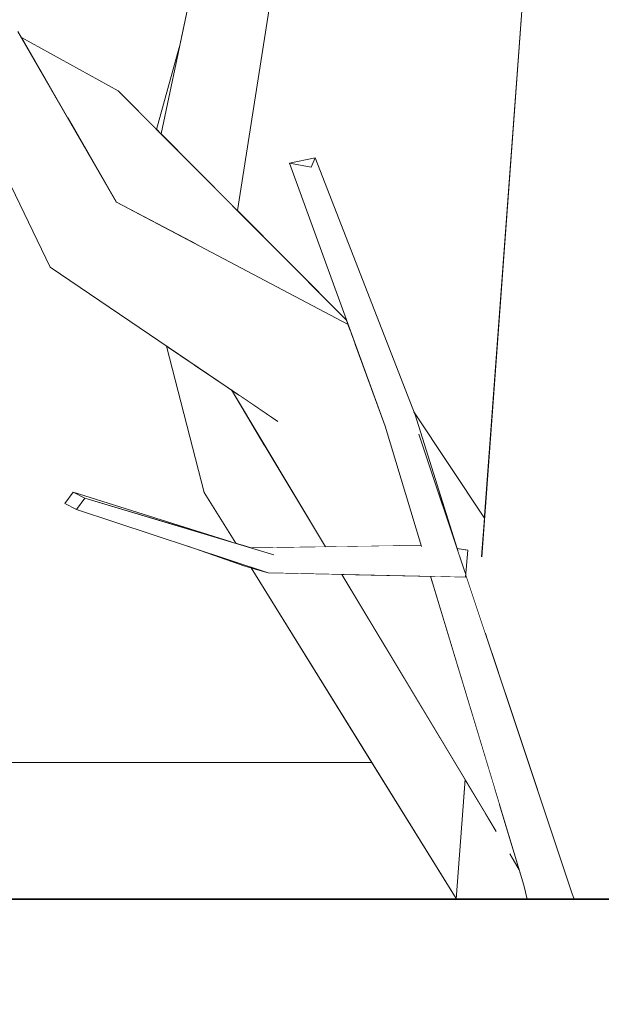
# Model space of a CAD drawing. Extents: x -289599 to -184549, y 66678 to 295474.
# Tile 148 of 256: x -266364 to -266279, y 71498 to 71642. Entities that reach past the tile are written whole.
import ezdxf

# ---------------------------------------------------------------- set-up
doc = ezdxf.new("R2010")
doc.units = 0
doc.header["$MEASUREMENT"] = 0
doc.linetypes.add('Wipeout_Contour', pattern=[1000, 0, -1000])
for name, color, linetype in [('arch drzewa', 8, 'Continuous'), ('Model stropy', 8, 'Continuous'), ('Model Ściany', 8, 'Continuous')]:
    doc.layers.add(name, color=color, linetype=linetype)
for name, color, linetype, lineweight in [('arch drzewa_Nr_Pióra__4', 8, 'Continuous', 9), ('Model stropy_Nr_Pióra__26', 8, 'Continuous', 35), ('Model Ściany_Nr_Pióra__87', 8, 'Continuous', 20)]:
    doc.layers.add(name, color=color, linetype=linetype, lineweight=lineweight)

msp = doc.modelspace()

# ---------------------------------------------------------------- wipeouts: each hides what was drawn before it
at = {"color": 254, "linetype": 'Wipeout_Contour', "lineweight": 0, "ltscale": 11955373.70030712}
msp.add_wipeout([(-266479.89, 71855.77), (-266479.89, 71770.93), (-266477.09, 71767.03), (-266444.16, 71748.98), (-266467.59, 71793.47), (-266464.97, 71794.44), (-266462.45, 71795.05), (-266435.77, 71744.38), (-266434.44, 71743.65), (-266399.41, 71719.01), (-266388.92, 71656.11), (-266385.39, 71653.39), (-266376.62, 71667.3), (-266372.94, 71667.54), (-266372.15, 71664.98), (-266379.12, 71649.67), (-266379.55, 71648.9), (-266377.2, 71647.1), (-266366.81, 71641.37), (-266364.1, 71640.5), (-266363.57, 71639.58), (-266349.42, 71631.77), (-266343.81, 71626.14), (-266340.49, 71638.14), (-266336.54, 71656.82), (-266323.29, 71684.31), (-266322.65, 71712.86), (-266335.69, 71728.58), (-266338.23, 71731.59), (-266337.71, 71747.93), (-266333.75, 71748.21), (-266333.11, 71732.02), (-266319.09, 71716.89), (-266303.83, 71733.91), (-266332.73, 71771.97), (-266368.15, 71803.53), (-266425.78, 71838.86)], dxfattribs=at).dxf.layer = 'Model Ściany'
at = {"color": 254, "linetype": 'Wipeout_Contour', "lineweight": 0, "ltscale": 2264272.251368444}
msp.add_wipeout([(-267155.84, 71523.57), (-267156.47, 71513.5), (-266299.98, 71513.5), (-266299.98, 71513.6), (-266312.32, 71533.5), (-267150.89, 71533.5), (-267155.25, 71526.68)], dxfattribs=at).dxf.layer = 'Model Ściany'

# ---------------------------------------------------------------- next in the draw order: wipeouts: each hides what was drawn before it
at = {"color": 254, "linetype": 'Wipeout_Contour', "lineweight": 0, "ltscale": 1926976.399866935}
msp.add_wipeout([(-266429.89, 71363.5), (-266079.89, 71363.5), (-266079.89, 71263.5), (-260835.35, 71263.5), (-260835.35, 71513.5), (-266429.89, 71513.5)], dxfattribs=at).dxf.layer = 'Model stropy'
at = {"color": 254, "linetype": 'Wipeout_Contour', "lineweight": 0, "ltscale": 5492296.650368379}
msp.add_wipeout([(-266479.89, 71691.19), (-266479.89, 71533.5), (-266312.32, 71533.5), (-266329.99, 71561.98), (-266330.93, 71562.25), (-266339.27, 71565.15), (-266355.55, 71570.53), (-266357.25, 71571.42), (-266356, 71573.07), (-266332.92, 71565.78), (-266332.22, 71565.57), (-266336.85, 71573.03), (-266342.37, 71594.44), (-266359.39, 71605.98), (-266369.74, 71627.46), (-266417.89, 71655.49), (-266452.52, 71663.9)], dxfattribs=at).dxf.layer = 'Model Ściany'

# ---------------------------------------------------------------- next in the draw order: wipeouts: each hides what was drawn before it
at = {"color": 254, "linetype": 'Wipeout_Contour', "lineweight": 0, "ltscale": 2583846.931184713}
msp.add_wipeout([(-266268.75, 71641.28), (-266286.85, 71642.2), (-266282.82, 71513.62), (-266282.77, 71513.5), (-266273.78, 71513.5), (-266272.9, 71535.95), (-266277.45, 71578.99), (-266270.51, 71596.72)], dxfattribs=at).dxf.layer = 'arch drzewa'
at = {"color": 254, "linetype": 'Wipeout_Contour', "lineweight": 0, "ltscale": 969150.497553}
msp.add_wipeout([(-266356, 71573.07), (-266354.29, 71572.18), (-266332.92, 71565.78)], dxfattribs=at).dxf.layer = 'arch drzewa'
at = {"color": 254, "linetype": 'Wipeout_Contour', "lineweight": 0, "ltscale": 2260882.231565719}
msp.add_wipeout([(-266293.72, 71527.53), (-266294.56, 71513.5), (-266289.64, 71513.5), (-266290.09, 71515.54), (-266290.77, 71517.78), (-266291.87, 71519.6), (-266291.15, 71519.03)], dxfattribs=at).dxf.layer = 'arch drzewa'
at = {"color": 254, "linetype": 'Wipeout_Contour', "lineweight": 0, "ltscale": 4199430.01613285}
msp.add_wipeout([(-266332, 71614.27), (-266316.06, 71598.25), (-266324.4, 71621.19), (-266320.64, 71621.98), (-266306.19, 71584.81), (-266295.86, 71569.26), (-266290.38, 71643.5), (-266290.76, 71705.83), (-266293.02, 71719.68), (-266300.75, 71729.85), (-266315.71, 71713.17), (-266314.8, 71681.35), (-266325.97, 71652.7)], dxfattribs=at).dxf.layer = 'Model Ściany'

# ---------------------------------------------------------------- next in the draw order: wipeouts: each hides what was drawn before it
at = {"color": 254, "linetype": 'Wipeout_Contour', "lineweight": 0, "ltscale": 1292202.281767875}
msp.add_wipeout([(-266336.54, 71656.82), (-266332.87, 71615.14), (-266332, 71614.27), (-266325.97, 71652.7)], dxfattribs=at).dxf.layer = 'arch drzewa'
at = {"color": 254, "linetype": 'Wipeout_Contour', "lineweight": 0, "ltscale": 1291946.950888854}
msp.add_wipeout([(-266292.77, 71543.46), (-266283.1, 71514.42), (-266282.82, 71513.62), (-266286.85, 71642.2)], dxfattribs=at).dxf.layer = 'arch drzewa'
at = {"color": 254, "linetype": 'Wipeout_Contour', "lineweight": 0, "ltscale": 1292030.303038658}
msp.add_wipeout([(-266299.84, 71564.8), (-266306.02, 71584.39), (-266305.44, 71581.54), (-266299.88, 71564.81)], dxfattribs=at).dxf.layer = 'arch drzewa'
at = {"color": 254, "linetype": 'Wipeout_Contour', "lineweight": 0, "ltscale": 1937923.87288704}
msp.add_wipeout([(-266296.36, 71513.5), (-266294.56, 71513.5), (-266293.72, 71527.53), (-266294.41, 71529.82), (-266294.17, 71523.45), (-266295.78, 71526.12)], dxfattribs=at).dxf.layer = 'arch drzewa'

# ---------------------------------------------------------------- next in the draw order: wipeouts: each hides what was drawn before it
at = {"color": 254, "linetype": 'Wipeout_Contour', "lineweight": 0, "ltscale": 969166.822367}
msp.add_wipeout([(-266336.54, 71656.82), (-266343.16, 71625.48), (-266332.87, 71615.14)], dxfattribs=at).dxf.layer = 'arch drzewa'
at = {"color": 254, "linetype": 'Wipeout_Contour', "lineweight": 0, "ltscale": 1292005.3148098}
msp.add_wipeout([(-266294.71, 71549.29), (-266292.77, 71543.46), (-266286.85, 71642.2), (-266290.38, 71643.5)], dxfattribs=at).dxf.layer = 'arch drzewa'
at = {"color": 254, "linetype": 'Wipeout_Contour', "lineweight": 0, "ltscale": 969086.418195}
msp.add_wipeout([(-266306.02, 71584.39), (-266320.64, 71621.98), (-266321.2, 71620.61)], dxfattribs=at).dxf.layer = 'arch drzewa'
at = {"color": 254, "linetype": 'Wipeout_Contour', "lineweight": 0, "ltscale": 1938042.302483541}
msp.add_wipeout([(-266310.41, 71582.72), (-266303.29, 71564.9), (-266300.72, 71564.52), (-266300.64, 71564.32), (-266298.66, 71561.16), (-266305.44, 71581.54)], dxfattribs=at).dxf.layer = 'arch drzewa'
at = {"color": 254, "linetype": 'Wipeout_Contour', "lineweight": 0, "ltscale": 1291958.859390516}
msp.add_wipeout([(-266299.98, 71513.5), (-266296.36, 71513.5), (-266295.78, 71526.12), (-266298.69, 71530.98)], dxfattribs=at).dxf.layer = 'arch drzewa'
at = {"color": 254, "linetype": 'Wipeout_Contour', "lineweight": 0, "ltscale": 1291907.360184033}
msp.add_wipeout([(-266290.09, 71515.54), (-266288.66, 71513.5), (-266282.77, 71513.5), (-266283.1, 71514.42)], dxfattribs=at).dxf.layer = 'arch drzewa'

# ---------------------------------------------------------------- next in the draw order: wipeouts: each hides what was drawn before it
at = {"color": 254, "linetype": 'Wipeout_Contour', "lineweight": 0, "ltscale": 2261085.839963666}
msp.add_wipeout([(-266289.56, 71739.44), (-266286.85, 71642.2), (-266268.75, 71641.28), (-266270.91, 71653.25), (-266282.8, 71667.18), (-266280.73, 71707.54), (-266283.43, 71722.47)], dxfattribs=at).dxf.layer = 'arch drzewa'
at = {"color": 254, "linetype": 'Wipeout_Contour', "lineweight": 0, "ltscale": 1614993.665174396}
msp.add_wipeout([(-266290.38, 71643.5), (-266296.25, 71563.97), (-266295.7, 71552.26), (-266295.15, 71550.61), (-266294.71, 71549.29)], dxfattribs=at).dxf.layer = 'arch drzewa'
at = {"color": 254, "linetype": 'Wipeout_Contour', "lineweight": 0, "ltscale": 969178.887856}
msp.add_wipeout([(-266340.49, 71638.14), (-266343.81, 71626.14), (-266343.16, 71625.48)], dxfattribs=at).dxf.layer = 'arch drzewa'
at = {"color": 254, "linetype": 'Wipeout_Contour', "lineweight": 0, "ltscale": 969030.711938}
msp.add_wipeout([(-266303.29, 71564.9), (-266310.41, 71582.72), (-266305.09, 71565.13)], dxfattribs=at).dxf.layer = 'arch drzewa'
at = {"color": 254, "linetype": 'Wipeout_Contour', "lineweight": 0, "ltscale": 969005.279861}
msp.add_wipeout([(-266299.88, 71564.81), (-266299.79, 71564.55), (-266298.3, 71564.58)], dxfattribs=at).dxf.layer = 'arch drzewa'
at = {"color": 254, "linetype": 'Wipeout_Contour', "lineweight": 0, "ltscale": 968939.791029}
msp.add_wipeout([(-266290.09, 71515.54), (-266289.64, 71513.5), (-266288.66, 71513.5)], dxfattribs=at).dxf.layer = 'arch drzewa'

# ---------------------------------------------------------------- next in the draw order: wipeouts: each hides what was drawn before it
at = {"color": 254, "linetype": 'Wipeout_Contour', "lineweight": 0, "ltscale": 969062.461822}
msp.add_wipeout([(-266321.2, 71620.61), (-266305.44, 71581.54), (-266306.02, 71584.39)], dxfattribs=at).dxf.layer = 'arch drzewa'
at = {"color": 254, "linetype": 'Wipeout_Contour', "lineweight": 0, "ltscale": 1292075.647301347}
msp.add_wipeout([(-266329.95, 71564.89), (-266326.66, 71563.9), (-266305.11, 71565.2), (-266305.14, 71565.28)], dxfattribs=at).dxf.layer = 'arch drzewa'
at = {"color": 254, "linetype": 'Wipeout_Contour', "lineweight": 0, "ltscale": 969005.189824}
msp.add_wipeout([(-266298.3, 71564.58), (-266299.79, 71564.55), (-266299.75, 71564.42)], dxfattribs=at).dxf.layer = 'arch drzewa'
at = {"color": 254, "linetype": 'Wipeout_Contour', "lineweight": 0, "ltscale": 1291977.296991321}
msp.add_wipeout([(-266301.61, 71560.7), (-266283.1, 71514.42), (-266298.6, 71560.97), (-266298.63, 71560.63)], dxfattribs=at).dxf.layer = 'arch drzewa'

# ---------------------------------------------------------------- next in the draw order: wipeouts: each hides what was drawn before it
at = {"color": 254, "linetype": 'Wipeout_Contour', "lineweight": 0, "ltscale": 969088.742467}
msp.add_wipeout([(-266305.44, 71581.54), (-266321.2, 71620.61), (-266324.4, 71621.19)], dxfattribs=at).dxf.layer = 'arch drzewa'
at = {"color": 254, "linetype": 'Wipeout_Contour', "lineweight": 0, "ltscale": 1615053.890308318}
msp.add_wipeout([(-266326.66, 71563.9), (-266300.72, 71564.52), (-266303.29, 71564.9), (-266305.09, 71565.13), (-266305.11, 71565.2)], dxfattribs=at).dxf.layer = 'arch drzewa'
at = {"color": 254, "linetype": 'Wipeout_Contour', "lineweight": 0, "ltscale": 1291963.138634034}
msp.add_wipeout([(-266303.76, 71560.75), (-266290.09, 71515.54), (-266283.1, 71514.42), (-266301.61, 71560.7)], dxfattribs=at).dxf.layer = 'arch drzewa'

# ---------------------------------------------------------------- next in the draw order: linework, layer by layer
at = {"layer": 'arch drzewa_Nr_Pióra__4', "linetype": 'Continuous'}
for p, q in [((-266289.64, 71513.5), (-266290.09, 71515.54)), ((-266282.77, 71513.5), (-266283.1, 71514.42))]:
    msp.add_line(p, q, dxfattribs=at)

# ---------------------------------------------------------------- next in the draw order: wipeouts: each hides what was drawn before it
at = {"color": 254, "linetype": 'Wipeout_Contour', "lineweight": 0, "ltscale": 969069.318319}
msp.add_wipeout([(-266324.4, 71621.19), (-266310.41, 71582.72), (-266305.44, 71581.54)], dxfattribs=at).dxf.layer = 'arch drzewa'
at = {"color": 254, "linetype": 'Wipeout_Contour', "lineweight": 0, "ltscale": 1292063.289959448}
msp.add_wipeout([(-266326.66, 71563.9), (-266327.5, 71561.27), (-266300.64, 71564.32), (-266300.72, 71564.52)], dxfattribs=at).dxf.layer = 'arch drzewa'
at = {"color": 254, "linetype": 'Wipeout_Contour', "lineweight": 0, "ltscale": 968948.909952}
msp.add_wipeout([(-266291.87, 71519.6), (-266290.77, 71517.78), (-266291.15, 71519.03)], dxfattribs=at).dxf.layer = 'arch drzewa'

# ---------------------------------------------------------------- next in the draw order: linework, layer by layer
at = {"layer": 'arch drzewa_Nr_Pióra__4', "linetype": 'Continuous'}
msp.add_line((-266290.77, 71517.78), (-266292.18, 71520.13), dxfattribs=at)

# ---------------------------------------------------------------- next in the draw order: wipeouts: each hides what was drawn before it
at = {"color": 254, "linetype": 'Wipeout_Contour', "lineweight": 0, "ltscale": 969113.901657}
msp.add_wipeout([(-266320.64, 71621.98), (-266324.4, 71621.19), (-266321.2, 71620.61)], dxfattribs=at).dxf.layer = 'arch drzewa'
at = {"color": 254, "linetype": 'Wipeout_Contour', "lineweight": 0, "ltscale": 1938037.325781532}
msp.add_wipeout([(-266300.64, 71564.32), (-266327.5, 71561.27), (-266298.63, 71560.63), (-266298.3, 71564.58), (-266299.75, 71564.42), (-266298.66, 71561.16)], dxfattribs=at).dxf.layer = 'arch drzewa'

# ---------------------------------------------------------------- next in the draw order: wipeouts: each hides what was drawn before it
at = {"color": 254, "linetype": 'Wipeout_Contour', "lineweight": 0, "ltscale": 1938304.431289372}
msp.add_wipeout([(-266349.42, 71631.77), (-266356.81, 71627.88), (-266350.08, 71616.24), (-266336.18, 71608.38), (-266315.82, 71597.61), (-266316.06, 71598.25)], dxfattribs=at).dxf.layer = 'arch drzewa'
at = {"color": 254, "linetype": 'Wipeout_Contour', "lineweight": 0, "ltscale": 969142.862852}
msp.add_wipeout([(-266326.66, 71563.9), (-266354.29, 71572.18), (-266355.55, 71570.53)], dxfattribs=at).dxf.layer = 'arch drzewa'
at = {"color": 254, "linetype": 'Wipeout_Contour', "lineweight": 0, "ltscale": 969052.706083}
msp.add_wipeout([(-266317.13, 71561.04), (-266315.73, 71559.4), (-266316.71, 71561.03)], dxfattribs=at).dxf.layer = 'arch drzewa'

# ---------------------------------------------------------------- next in the draw order: linework, layer by layer
at = {"layer": 'arch drzewa_Nr_Pióra__4', "linetype": 'Continuous'}
for p, q in [((-266343.16, 71625.48), (-266336.54, 71656.82)), ((-266343.81, 71626.14), (-266340.49, 71638.14)), ((-266324.4, 71621.19), (-266320.64, 71621.98)), ((-266320.64, 71621.98), (-266321.2, 71620.61)), ((-266321.2, 71620.61), (-266324.4, 71621.19))]:
    msp.add_line(p, q, dxfattribs=at)

# ---------------------------------------------------------------- next in the draw order: wipeouts: each hides what was drawn before it
at = {"color": 254, "linetype": 'Wipeout_Contour', "lineweight": 0, "ltscale": 969229.907658}
msp.add_wipeout([(-266363.57, 71639.58), (-266362.25, 71637.31), (-266349.42, 71631.77)], dxfattribs=at).dxf.layer = 'arch drzewa'
at = {"color": 254, "linetype": 'Wipeout_Contour', "lineweight": 0, "ltscale": 1292233.458697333}
msp.add_wipeout([(-266350.08, 71616.24), (-266349.66, 71615.51), (-266345.47, 71613.3), (-266336.18, 71608.38)], dxfattribs=at).dxf.layer = 'arch drzewa'
at = {"color": 254, "linetype": 'Wipeout_Contour', "lineweight": 0, "ltscale": 969114.986546}
msp.add_wipeout([(-266355.55, 71570.53), (-266327.5, 71561.27), (-266326.66, 71563.9)], dxfattribs=at).dxf.layer = 'arch drzewa'
at = {"color": 254, "linetype": 'Wipeout_Contour', "lineweight": 0, "ltscale": 1615042.156997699}
msp.add_wipeout([(-266317.13, 71561.04), (-266320.16, 71561.11), (-266298.74, 71530.29), (-266298.69, 71530.98), (-266315.73, 71559.4)], dxfattribs=at).dxf.layer = 'arch drzewa'

# ---------------------------------------------------------------- next in the draw order: wipeouts: each hides what was drawn before it
at = {"color": 254, "linetype": 'Wipeout_Contour', "lineweight": 0, "ltscale": 969220.735897}
msp.add_wipeout([(-266362.25, 71637.31), (-266356.81, 71627.88), (-266349.42, 71631.77)], dxfattribs=at).dxf.layer = 'arch drzewa'
at = {"color": 254, "linetype": 'Wipeout_Contour', "lineweight": 0, "ltscale": 1292233.681890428}
msp.add_wipeout([(-266356, 71573.07), (-266357.25, 71571.42), (-266355.55, 71570.53), (-266354.29, 71572.18)], dxfattribs=at).dxf.layer = 'arch drzewa'
at = {"color": 254, "linetype": 'Wipeout_Contour', "lineweight": 0, "ltscale": 969101.355781}
msp.add_wipeout([(-266339.27, 71565.15), (-266330.93, 71562.25), (-266327.5, 71561.27)], dxfattribs=at).dxf.layer = 'arch drzewa'

# ---------------------------------------------------------------- next in the draw order: linework, layer by layer
at = {"layer": 'arch drzewa_Nr_Pióra__4', "linetype": 'Continuous'}
for p, q in [((-266357.25, 71571.42), (-266356, 71573.07)), ((-266356, 71573.07), (-266354.29, 71572.18)), ((-266355.55, 71570.53), (-266357.25, 71571.42)), ((-266354.29, 71572.18), (-266355.55, 71570.53))]:
    msp.add_line(p, q, dxfattribs=at)

# ---------------------------------------------------------------- next in the draw order: wipeouts: each hides what was drawn before it
at = {"color": 254, "linetype": 'Wipeout_Contour', "lineweight": 0, "ltscale": 1292116.21373265}
msp.add_wipeout([(-266328, 71579.87), (-266333.31, 71580.04), (-266320.53, 71565.04), (-266319.12, 71565.06)], dxfattribs=at).dxf.layer = 'arch drzewa'
at = {"color": 254, "linetype": 'Wipeout_Contour', "lineweight": 0, "ltscale": 1292034.903517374}
msp.add_wipeout([(-266320.16, 71561.11), (-266326.88, 71561.25), (-266298.9, 71528.18), (-266298.74, 71530.29)], dxfattribs=at).dxf.layer = 'arch drzewa'

# ---------------------------------------------------------------- next in the draw order: wipeouts: each hides what was drawn before it
at = {"color": 254, "linetype": 'Wipeout_Contour', "lineweight": 0, "ltscale": 969086.279005}
msp.add_wipeout([(-266333.31, 71580.04), (-266322.86, 71565), (-266320.53, 71565.04)], dxfattribs=at).dxf.layer = 'arch drzewa'
at = {"color": 254, "linetype": 'Wipeout_Contour', "lineweight": 0, "ltscale": 1615069.802173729}
msp.add_wipeout([(-266329.99, 71561.98), (-266299.98, 71513.6), (-266298.9, 71528.18), (-266326.88, 71561.25), (-266327.5, 71561.27)], dxfattribs=at).dxf.layer = 'arch drzewa'

# ---------------------------------------------------------------- next in the draw order: linework, layer by layer
at = {"layer": 'arch drzewa_Nr_Pióra__4', "linetype": 'Continuous'}
msp.add_line((-266327.5, 71561.27), (-266330.93, 71562.25), dxfattribs=at)
at = {"layer": 'Model stropy_Nr_Pióra__26', "linetype": 'Continuous'}
msp.add_line((-266429.89, 71513.5), (-260835.35, 71513.5), dxfattribs=at)

# ---------------------------------------------------------------- next in the draw order: wipeouts: each hides what was drawn before it
at = {"color": 254, "linetype": 'Wipeout_Contour', "lineweight": 0, "ltscale": 1615166.773434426}
msp.add_wipeout([(-266336.85, 71573.03), (-266329.96, 71564.89), (-266329.95, 71564.89), (-266322.86, 71565), (-266333.31, 71580.04)], dxfattribs=at).dxf.layer = 'arch drzewa'

# ---------------------------------------------------------------- next in the draw order: wipeouts: each hides what was drawn before it
at = {"color": 254, "linetype": 'Wipeout_Contour', "lineweight": 0, "ltscale": 1292157.147003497}
msp.add_wipeout([(-266337.12, 71590.88), (-266333.31, 71580.04), (-266328, 71579.87), (-266332.88, 71588.01)], dxfattribs=at).dxf.layer = 'arch drzewa'
at = {"color": 254, "linetype": 'Wipeout_Contour', "lineweight": 0, "ltscale": 969106.192749}
msp.add_wipeout([(-266329.96, 71564.89), (-266336.85, 71573.03), (-266332.22, 71565.57)], dxfattribs=at).dxf.layer = 'arch drzewa'

# ---------------------------------------------------------------- next in the draw order: wipeouts: each hides what was drawn before it
at = {"color": 254, "linetype": 'Wipeout_Contour', "lineweight": 0, "ltscale": 2261159.691665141}
msp.add_wipeout([(-266326.17, 71583.45), (-266332.03, 71587.43), (-266309.2, 71565.22), (-266305.14, 71565.28), (-266310.41, 71582.72), (-266314.82, 71594.84), (-266317.15, 71594.05)], dxfattribs=at).dxf.layer = 'arch drzewa'
at = {"color": 254, "linetype": 'Wipeout_Contour', "lineweight": 0, "ltscale": 969129.989132}
msp.add_wipeout([(-266337.12, 71590.88), (-266338.41, 71591.75), (-266333.31, 71580.04)], dxfattribs=at).dxf.layer = 'arch drzewa'

# ---------------------------------------------------------------- next in the draw order: wipeouts: each hides what was drawn before it
at = {"color": 254, "linetype": 'Wipeout_Contour', "lineweight": 0, "ltscale": 969076.231728}
msp.add_wipeout([(-266317.15, 71594.05), (-266314.82, 71594.84), (-266315.36, 71596.34)], dxfattribs=at).dxf.layer = 'arch drzewa'
at = {"color": 254, "linetype": 'Wipeout_Contour', "lineweight": 0, "ltscale": 1292176.54979801}
msp.add_wipeout([(-266342.37, 71594.44), (-266336.85, 71573.03), (-266333.31, 71580.04), (-266338.41, 71591.75)], dxfattribs=at).dxf.layer = 'arch drzewa'
at = {"color": 254, "linetype": 'Wipeout_Contour', "lineweight": 0, "ltscale": 2584025.388374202}
msp.add_wipeout([(-266295.86, 71569.26), (-266306.19, 71584.81), (-266306.02, 71584.39), (-266299.84, 71564.8), (-266298.3, 71564.58), (-266298.6, 71560.97), (-266295.7, 71552.26), (-266296.25, 71563.97)], dxfattribs=at).dxf.layer = 'arch drzewa'

# ---------------------------------------------------------------- next in the draw order: linework, layer by layer
at = {"layer": 'arch drzewa_Nr_Pióra__4', "linetype": 'Continuous'}
for p, q in [((-266296.28, 71563.61), (-266290.38, 71643.5)), ((-266295.86, 71569.26), (-266306.19, 71584.81)), ((-266299.84, 71564.8), (-266306.02, 71584.39)), ((-266299.88, 71564.81), (-266298.3, 71564.58))]:
    msp.add_line(p, q, dxfattribs=at)

# ---------------------------------------------------------------- next in the draw order: wipeouts: each hides what was drawn before it
at = {"color": 254, "linetype": 'Wipeout_Contour', "lineweight": 0, "ltscale": 1292185.076237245}
msp.add_wipeout([(-266359.39, 71605.98), (-266315.52, 71596.76), (-266315.82, 71597.61), (-266349.66, 71615.51)], dxfattribs=at).dxf.layer = 'arch drzewa'
at = {"color": 254, "linetype": 'Wipeout_Contour', "lineweight": 0, "ltscale": 1292111.920861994}
msp.add_wipeout([(-266332.88, 71588.01), (-266319.12, 71565.06), (-266309.2, 71565.22), (-266332.03, 71587.43)], dxfattribs=at).dxf.layer = 'arch drzewa'
at = {"color": 254, "linetype": 'Wipeout_Contour', "lineweight": 0, "ltscale": 969016.400491}
msp.add_wipeout([(-266303.76, 71560.75), (-266304.63, 71560.76), (-266303.41, 71559.59)], dxfattribs=at).dxf.layer = 'arch drzewa'

# ---------------------------------------------------------------- next in the draw order: linework, layer by layer
at = {"layer": 'arch drzewa_Nr_Pióra__4', "linetype": 'Continuous'}
for p, q in [((-266332, 71614.27), (-266325.97, 71652.7)), ((-266305.09, 71565.12), (-266310.41, 71582.72)), ((-266332.92, 71565.78), (-266356, 71573.07)), ((-266332.22, 71565.57), (-266336.85, 71573.03)), ((-266326.66, 71563.9), (-266354.29, 71572.18)), ((-266327.5, 71561.27), (-266355.55, 71570.53)), ((-266330.93, 71562.25), (-266339.27, 71565.15)), ((-266305.14, 71565.28), (-266329.95, 71564.89))]:
    msp.add_line(p, q, dxfattribs=at)

# ---------------------------------------------------------------- next in the draw order: wipeouts: each hides what was drawn before it
at = {"color": 254, "linetype": 'Wipeout_Contour', "lineweight": 0, "ltscale": 969238.594762}
msp.add_wipeout([(-266349.66, 71615.51), (-266364.1, 71640.5), (-266374.14, 71636.6)], dxfattribs=at).dxf.layer = 'arch drzewa'
at = {"color": 254, "linetype": 'Wipeout_Contour', "lineweight": 0, "ltscale": 1615181.21745586}
msp.add_wipeout([(-266359.39, 71605.98), (-266326.17, 71583.45), (-266317.15, 71594.05), (-266315.36, 71596.34), (-266315.52, 71596.76)], dxfattribs=at).dxf.layer = 'arch drzewa'
at = {"color": 254, "linetype": 'Wipeout_Contour', "lineweight": 0, "ltscale": 1615004.956912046}
msp.add_wipeout([(-266304.63, 71560.76), (-266316.71, 71561.03), (-266294.17, 71523.45), (-266294.41, 71529.82), (-266303.41, 71559.59)], dxfattribs=at).dxf.layer = 'arch drzewa'

# ---------------------------------------------------------------- next in the draw order: linework, layer by layer
at = {"layer": 'arch drzewa_Nr_Pióra__4', "linetype": 'Continuous'}
for p, q in [((-266306.02, 71584.39), (-266320.64, 71621.98)), ((-266310.41, 71582.72), (-266324.4, 71621.19)), ((-266336.85, 71573.03), (-266342.37, 71594.44)), ((-266319.12, 71565.06), (-266332.88, 71588.01)), ((-266283.1, 71514.42), (-266305.44, 71581.54)), ((-266298.3, 71564.58), (-266298.63, 71560.63)), ((-266299.98, 71513.6), (-266329.99, 71561.98)), ((-266298.63, 71560.63), (-266327.5, 71561.27)), ((-266294.14, 71523.4), (-266316.71, 71561.03)), ((-266290.09, 71515.54), (-266303.76, 71560.75)), ((-266299.98, 71513.5), (-266298.69, 71530.98))]:
    msp.add_line(p, q, dxfattribs=at)
at = {"layer": 'Model Ściany_Nr_Pióra__87', "linetype": 'Continuous'}
msp.add_line((-266312.32, 71533.5), (-266479.89, 71533.5), dxfattribs=at)

# ---------------------------------------------------------------- next in the draw order: wipeouts: each hides what was drawn before it
at = {"color": 254, "linetype": 'Wipeout_Contour', "lineweight": 0, "ltscale": 969225.628206}
msp.add_wipeout([(-266374.14, 71636.6), (-266359.39, 71605.98), (-266349.66, 71615.51)], dxfattribs=at).dxf.layer = 'arch drzewa'

# ---------------------------------------------------------------- next in the draw order: linework, layer by layer
at = {"layer": 'arch drzewa_Nr_Pióra__4', "linetype": 'Continuous'}
for p, q in [((-266349.66, 71615.51), (-266364.1, 71640.5)), ((-266349.42, 71631.77), (-266363.57, 71639.58)), ((-266359.39, 71605.98), (-266374.14, 71636.6)), ((-266316.06, 71598.25), (-266349.42, 71631.77)), ((-266315.82, 71597.61), (-266349.66, 71615.51)), ((-266326.1, 71583.41), (-266359.39, 71605.98))]:
    msp.add_line(p, q, dxfattribs=at)

doc.saveas('drawing.dxf')
